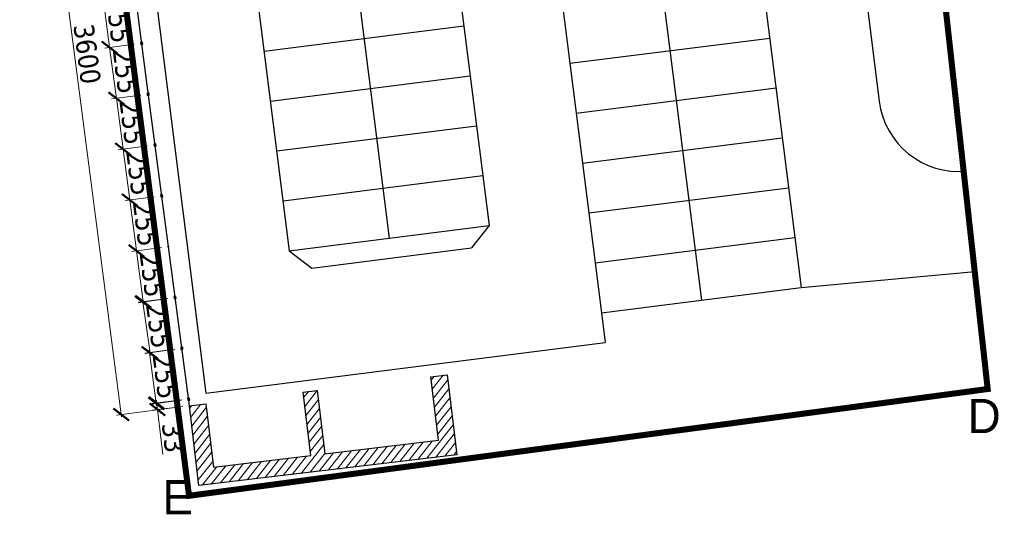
# Model space of a CAD drawing. Header units: millimetres. Extents: x 51486 to 54025, y 11846 to 12320.
# Tile 1 of 2: x 51486 to 51535, y 11945 to 11970. Entities that reach past the tile are written whole.
import ezdxf

# ---------------------------------------------------------------- set-up
doc = ezdxf.new("R2010")
doc.units = ezdxf.units.MM
doc.linetypes.add('HIDDEN', pattern=[9.524999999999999, 6.35, -3.175])
for name, color, linetype, lineweight in [('__MGB_mury oporowe', 7, 'Continuous', 30), ('__ogrodzenie', 7, 'FENCELINE1', 30), ('__rzędne', 4, 'Continuous', 15), ('WARSTWY', 7, 'Continuous', 0)]:
    doc.layers.add(name, color=color, linetype=linetype, lineweight=lineweight)
doc.layers.add('__miejsca postojowe', color=7, linetype='Continuous')
doc.layers.add('__zakres inw.', color=7, linetype='Continuous', lineweight=0, true_color=0xf62c8b)
doc.styles.add('maciek', font='tahoma.ttf', dxfattribs={"height": 1})
doc.linetypes.add('FENCELINE1', pattern='A,6.35,-2.54,[133,ltypeshp.shx,S=2.54,R=0,X=-2.54,Y=0],-2.54,25.4', length=36.83)
doc.dimstyles.new('Kopia maciek', dxfattribs={"dimtxt": 1, "dimasz": 0.7, "dimexe": 0.24, "dimexo": 0.32, "dimgap": 0.1, "dimtad": 1, "dimdec": 0, "dimlfac": 100, "dimrnd": 0.01, "dimdsep": 46, "dimtxsty": 'maciek', "dimblk": 'ARCHTICK', "dimcen": 0.2, "dimdle": 0.12, "dimclrd": 256, "dimclre": 256, "dimclrt": 256, "dimazin": 2, "dimtfac": 1, "dimtdec": 0, "dimtofl": 0, "dimtmove": 0, "dimatfit": 3, "dimldrblk": 'ARCHTICK', "dimfxl": 1, "dimtolj": 1, "dimtzin": 0, "dimlwd": -1, "dimlwe": -1, "dimarcsym": 0})

# ---------------------------------------------------------------- blocks, each defined once
blk = doc.blocks.new('podpory')
at = {"layer": '__MGB_mury oporowe', "lineweight": 15, "transparency": 33554687}
h = blk.add_hatch(dxfattribs=at)
h.set_pattern_fill('ANSI31', color=256, scale=0.1, angle=6.990319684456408)
h.set_pattern_definition([(51.9903196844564, (6554396.65591896, 5572798.524633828), (-0.2501603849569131, 0.1955147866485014), [])])
h.paths.add_polyline_path([(6555789.790791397, 5574125.204083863), (6555789.303984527, 5574129.174350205), (6555790.11788929, 5574129.274145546), (6555790.504900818, 5574126.117783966), (6555795.348626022, 5574126.711687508), (6555794.961615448, 5574129.868050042), (6555795.65641201, 5574129.953240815), (6555796.043423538, 5574126.796878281), (6555801.68120182, 5574127.488144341), (6555801.294191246, 5574130.644505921), (6555802.108096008, 5574130.744301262), (6555802.594901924, 5574126.77403492)])
at = {"layer": '__MGB_mury oporowe'}
blk.add_lwpolyline([(6555789.790791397, 5574125.204083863), (6555789.303984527, 5574129.174350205), (6555790.11788929, 5574129.274145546), (6555790.504900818, 5574126.117783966), (6555795.348626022, 5574126.711687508), (6555794.961615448, 5574129.868050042), (6555795.65641201, 5574129.953240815), (6555796.043423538, 5574126.796878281), (6555801.68120182, 5574127.488144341), (6555801.294191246, 5574130.644505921), (6555802.108096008, 5574130.744301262), (6555802.594901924, 5574126.77403492), (6555789.790791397, 5574125.204083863)], dxfattribs=at)
blk = doc.blocks.new('_ArchTick')
at = {"color": 0, "linetype": 'ByBlock', "const_width": 0.15}
blk.add_lwpolyline([(-0.5, -0.5), (0.5, 0.5)], dxfattribs=at)
blk = doc.blocks.new('*D4454')
at = {"layer": 'Defpoints', "color": 0}
for p in [(51490.17669217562, 11986.31302103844), (51494.79640819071, 11950.62315859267), (51491.41173314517, 11950.18504433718)]:
    blk.add_point(p, dxfattribs=at)
at = {"layer": 'WARSTWY'}
for p, q in [((51489.85933972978, 11986.27194275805), (51486.5540027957, 11985.84409807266)), ((51486.77661277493, 11985.99391395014), (51491.42713750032, 11950.06603716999)), ((51494.47905574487, 11950.58208031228), (51491.17371881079, 11950.15423562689))]:
    blk.add_line(p, q, dxfattribs=at)
at = {"layer": 'WARSTWY', "linetype": 'ByBlock', "xscale": 0.7, "yscale": 0.7, "zscale": 0.7}
for p, rotation in [((51486.79201713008, 11985.87490678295), 97.37538939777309), ((51491.41173314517, 11950.18504433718), 277.3753893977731)]:
    blk.add_blockref('_ArchTick', p, dxfattribs=dict(at, rotation=rotation))
at = {"layer": 'WARSTWY', "insert": (51489.71755806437, 11968.10966990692), "char_height": 1, "attachment_point": 5, "rotation": 277.37538939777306, "style": 'maciek'}
blk.add_mtext('\\A1;\\A1;3600', dxfattribs=at)
blk = doc.blocks.new('*D4478')
at = {"layer": 'Defpoints', "color": 0}
for p in [(51492.8154746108, 11953.26311751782), (51494.37191236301, 11953.46882803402), (51494.70598694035, 11950.94116783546)]:
    blk.add_point(p, dxfattribs=at)
at = {"layer": 'WARSTWY'}
for p, q in [((51494.05467119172, 11953.42689905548), (51492.57754373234, 11953.23167078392)), ((51493.1652725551, 11950.61649188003), (51492.79975124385, 11953.38208295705)), ((51494.38874576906, 11950.89923885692), (51492.91161830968, 11950.70401058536))]:
    blk.add_line(p, q, dxfattribs=at)
at = {"layer": 'WARSTWY', "linetype": 'ByBlock', "xscale": 0.7, "yscale": 0.7, "zscale": 0.7}
for p, rotation in [((51492.8154746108, 11953.26311751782), 97.52900387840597), ((51493.14954918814, 11950.73545731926), 277.5290038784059)]:
    blk.add_blockref('_ArchTick', p, dxfattribs=dict(at, rotation=rotation))
at = {"layer": 'WARSTWY', "insert": (51493.59797894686, 11952.08063217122), "char_height": 1, "attachment_point": 5, "rotation": 277.52900387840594, "style": 'maciek'}
blk.add_mtext('\\A1;255', dxfattribs=at)
blk = doc.blocks.new('*D4479')
at = {"layer": 'Defpoints', "color": 0}
for p in [(51494.75563182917, 11950.94711302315), (51494.79445219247, 11950.62292436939), (51493.21090965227, 11950.43330114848)]:
    blk.add_point(p, dxfattribs=at)
at = {"layer": 'WARSTWY'}
for p, q in [((51494.43790171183, 11950.90906604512), (51492.93379170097, 11950.72895456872)), ((51494.47672207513, 11950.58487739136), (51492.97261206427, 11950.40476591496)), ((51493.15782167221, 11950.87663859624), (51493.21090965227, 11950.43330114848)), ((51493.21090965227, 11950.43330114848), (51493.47945354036, 11948.19069252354))]:
    blk.add_line(p, q, dxfattribs=at)
at = {"layer": 'WARSTWY', "linetype": 'ByBlock', "xscale": 0.7, "yscale": 0.7, "zscale": 0.7}
for p, rotation in [((51493.17208928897, 11950.75748980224), 96.82843842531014), ((51493.21090965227, 11950.43330114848), 276.8284384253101)]:
    blk.add_blockref('_ArchTick', p, dxfattribs=dict(at, rotation=rotation))
at = {"layer": 'WARSTWY', "insert": (51494.0032111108, 11949.03829295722), "char_height": 1, "attachment_point": 5, "rotation": 276.82843842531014, "style": 'maciek'}
blk.add_mtext('\\A1;33', dxfattribs=at)
blk = doc.blocks.new('*D4480')
at = {"layer": 'Defpoints', "color": 0}
for p in [(51494.03783772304, 11955.99649042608), (51492.48349121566, 11955.77553290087), (51494.39673392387, 11953.47180132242)]:
    blk.add_point(p, dxfattribs=at)
at = {"layer": 'WARSTWY'}
for p, q in [((51493.72102280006, 11955.95145372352), (51492.24588002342, 11955.74175537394)), ((51492.85927617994, 11953.13203820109), (51492.4666024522, 11955.89433849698)), ((51494.07991900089, 11953.42676461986), (51492.60477622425, 11953.21706627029))]:
    blk.add_line(p, q, dxfattribs=at)
at = {"layer": 'WARSTWY', "linetype": 'ByBlock', "xscale": 0.7, "yscale": 0.7, "zscale": 0.7}
for p, rotation in [((51492.48349121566, 11955.77553290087), 98.0906514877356), ((51492.84238741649, 11953.25084379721), 278.0906514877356)]:
    blk.add_blockref('_ArchTick', p, dxfattribs=dict(at, rotation=rotation))
at = {"layer": 'WARSTWY', "insert": (51493.27757941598, 11954.60056227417), "char_height": 1, "attachment_point": 5, "rotation": 278.0906514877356, "style": 'maciek'}
blk.add_mtext('\\A1;255', dxfattribs=at)
blk = doc.blocks.new('*D4481')
at = {"layer": 'Defpoints', "color": 0}
for p in [(51493.72858300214, 11958.52712310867), (51492.17214531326, 11958.32141211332), (51494.03783772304, 11955.99649042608)]:
    blk.add_point(p, dxfattribs=at)
at = {"layer": 'WARSTWY'}
for p, q in [((51493.41134184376, 11958.48519403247), (51491.93421444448, 11958.28996530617)), ((51492.52190407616, 11955.6750891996), (51492.15642190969, 11958.44037754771)), ((51493.72059656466, 11955.95456134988), (51492.2682498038, 11955.76260782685))]:
    blk.add_line(p, q, dxfattribs=at)
at = {"layer": 'WARSTWY', "linetype": 'ByBlock', "xscale": 0.7, "yscale": 0.7, "zscale": 0.7}
for p, rotation in [((51492.17214531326, 11958.32141211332), 97.5290215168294), ((51492.50618067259, 11955.79405463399), 277.5290215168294)]:
    blk.add_blockref('_ArchTick', p, dxfattribs=dict(at, rotation=rotation))
at = {"layer": 'WARSTWY', "insert": (51492.95463001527, 11957.13907831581), "char_height": 1, "attachment_point": 5, "rotation": 277.5290215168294, "style": 'maciek'}
blk.add_mtext('\\A1;255', dxfattribs=at)
blk = doc.blocks.new('*D4482')
at = {"layer": 'Defpoints', "color": 0}
for p in [(51491.83802985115, 11960.84937566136), (51493.36968452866, 11961.05181113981), (51493.72858300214, 11958.52712310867)]:
    blk.add_point(p, dxfattribs=at)
at = {"layer": 'WARSTWY'}
for p, q in [((51493.05244337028, 11961.00988206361), (51491.60009898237, 11960.81792885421)), ((51492.18786871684, 11958.20244667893), (51491.82230644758, 11960.96834109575)), ((51493.41134184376, 11958.48519403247), (51491.93421444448, 11958.28996530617))]:
    blk.add_line(p, q, dxfattribs=at)
at = {"layer": 'WARSTWY', "linetype": 'ByBlock', "xscale": 0.7, "yscale": 0.7, "zscale": 0.7}
for p, rotation in [((51491.83802985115, 11960.84937566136), 97.52902151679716), ((51492.17214531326, 11958.32141211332), 277.5290215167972)]:
    blk.add_blockref('_ArchTick', p, dxfattribs=dict(at, rotation=rotation))
at = {"layer": 'WARSTWY', "insert": (51492.62055460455, 11959.66673882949), "char_height": 1, "attachment_point": 5, "rotation": 277.5290215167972, "style": 'maciek'}
blk.add_mtext('\\A1;255', dxfattribs=at)
blk = doc.blocks.new('*D4483')
at = {"layer": 'Defpoints', "color": 0}
for p in [(51491.50395439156, 11963.37703654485), (51493.03560985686, 11963.57947212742), (51493.36968452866, 11961.05181113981)]:
    blk.add_point(p, dxfattribs=at)
at = {"layer": 'WARSTWY'}
for p, q in [((51492.71836869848, 11963.53754305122), (51491.26602352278, 11963.3455897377)), ((51491.85375325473, 11960.73041022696), (51491.48823098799, 11963.49600197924)), ((51493.05244337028, 11961.00988206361), (51491.60009898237, 11960.81792885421))]:
    blk.add_line(p, q, dxfattribs=at)
at = {"layer": 'WARSTWY', "linetype": 'ByBlock', "xscale": 0.7, "yscale": 0.7, "zscale": 0.7}
for p, rotation in [((51491.50395439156, 11963.37703654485), 97.52902151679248), ((51491.83802985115, 11960.84937566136), 277.5290215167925)]:
    blk.add_blockref('_ArchTick', p, dxfattribs=dict(at, rotation=rotation))
at = {"layer": 'WARSTWY', "insert": (51492.2864591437, 11962.19455104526), "char_height": 1, "attachment_point": 5, "rotation": 277.52902151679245, "style": 'maciek'}
blk.add_mtext('\\A1;255', dxfattribs=at)
blk = doc.blocks.new('*D4484')
at = {"layer": 'Defpoints', "color": 0}
for p in [(51491.16987877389, 11965.90469862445), (51492.70153385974, 11966.10713415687), (51493.03560985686, 11963.57947212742)]:
    blk.add_point(p, dxfattribs=at)
at = {"layer": 'WARSTWY'}
for p, q in [((51492.38429270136, 11966.06520508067), (51490.9319479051, 11965.8732518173)), ((51491.51967779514, 11963.25807111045), (51491.15415537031, 11966.02366405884)), ((51492.71836869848, 11963.53754305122), (51491.26602352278, 11963.3455897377))]:
    blk.add_line(p, q, dxfattribs=at)
at = {"layer": 'WARSTWY', "linetype": 'ByBlock', "xscale": 0.7, "yscale": 0.7, "zscale": 0.7}
for p, rotation in [((51491.16987877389, 11965.90469862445), 97.52902151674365), ((51491.50395439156, 11963.37703654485), 277.5290215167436)]:
    blk.add_blockref('_ArchTick', p, dxfattribs=dict(at, rotation=rotation))
at = {"layer": 'WARSTWY', "insert": (51491.95238360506, 11964.7222125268), "char_height": 1, "attachment_point": 5, "rotation": 277.5290215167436, "style": 'maciek'}
blk.add_mtext('\\A1;255', dxfattribs=at)
blk = doc.blocks.new('*D4485')
at = {"layer": 'Defpoints', "color": 0}
for p in [(51490.83581848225, 11968.43224474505), (51492.37674678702, 11968.63590589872), (51492.70153385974, 11966.10713415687)]:
    blk.add_point(p, dxfattribs=at)
at = {"layer": 'WARSTWY'}
for p, q in [((51492.05950562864, 11968.59397682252), (51490.59788761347, 11968.4007979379)), ((51491.18560217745, 11965.78573319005), (51490.82009507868, 11968.55121017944)), ((51492.38429270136, 11966.06520508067), (51490.9319479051, 11965.8732518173))]:
    blk.add_line(p, q, dxfattribs=at)
at = {"layer": 'WARSTWY', "linetype": 'ByBlock', "xscale": 0.7, "yscale": 0.7, "zscale": 0.7}
for p, rotation in [((51490.83581848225, 11968.43224474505), 97.52902151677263), ((51491.16987877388, 11965.90469862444), 277.5290215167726)]:
    blk.add_blockref('_ArchTick', p, dxfattribs=dict(at, rotation=rotation))
at = {"layer": 'WARSTWY', "insert": (51491.6183156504, 11967.2498166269), "char_height": 1, "attachment_point": 5, "rotation": 277.5290215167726, "style": 'maciek'}
blk.add_mtext('\\A1;255', dxfattribs=at)
blk = doc.blocks.new('*D4486')
at = {"layer": 'Defpoints', "color": 0}
for p in [(51492.05195457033, 11971.16467882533), (51490.50175794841, 11970.95979269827), (51492.37674678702, 11968.63590589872)]:
    blk.add_point(p, dxfattribs=at)
at = {"layer": 'WARSTWY'}
for p, q in [((51491.73471341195, 11971.12274974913), (51490.26382707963, 11970.92834589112)), ((51490.85154188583, 11968.31327931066), (51490.48603454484, 11971.07875813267)), ((51492.05950562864, 11968.59397682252), (51490.59788761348, 11968.4007979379))]:
    blk.add_line(p, q, dxfattribs=at)
at = {"layer": 'WARSTWY', "linetype": 'ByBlock', "xscale": 0.7, "yscale": 0.7, "zscale": 0.7}
for p, rotation in [((51490.50175794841, 11970.95979269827), 97.52902151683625), ((51490.83581848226, 11968.43224474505), 277.5290215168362)]:
    blk.add_blockref('_ArchTick', p, dxfattribs=dict(at, rotation=rotation))
at = {"layer": 'WARSTWY', "insert": (51491.28425523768, 11969.77736366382), "char_height": 1, "attachment_point": 5, "rotation": 277.5290215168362, "style": 'maciek'}
blk.add_mtext('\\A1;255', dxfattribs=at)

msp = doc.modelspace()

# ---------------------------------------------------------------- linework, layer by layer
at = {"layer": '__miejsca postojowe'}
for p, q in [((51525.9515622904, 11990.36353364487), (51529.0609250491, 11965.76103251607)), ((51491.22778369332, 11985.9750031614), (51495.61631409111, 11951.25122455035)), ((51521.74334198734, 11983.78395295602), (51525.19147301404, 11956.50098404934)), ((51516.7828021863, 11983.15702003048), (51520.23093321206, 11955.87405112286)), ((51511.82226238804, 11982.530087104), (51515.27039341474, 11955.24711819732)), ((51506.86172258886, 11981.90315417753), (51509.68292070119, 11959.58072507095)), ((51501.90118278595, 11981.27622125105), (51504.72238089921, 11958.95379214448)), ((51496.94064298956, 11980.64928832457), (51499.76184110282, 11958.32685921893)), ((51498.50797530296, 11968.24793882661), (51508.42905487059, 11969.50180467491)), ((51513.70306112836, 11967.64846770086), (51523.62414076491, 11968.90233355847)), ((51498.82144176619, 11965.76766892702), (51508.74252132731, 11967.02153477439)), ((51514.01652758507, 11965.16819780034), (51523.93760722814, 11966.42206365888)), ((51499.13490822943, 11963.28739902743), (51509.05598778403, 11964.5412648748)), ((51514.32999404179, 11962.68792790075), (51524.25107369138, 11963.94179375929)), ((51499.44837469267, 11960.80712912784), (51509.36945424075, 11962.06099497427)), ((51514.64346049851, 11960.20765800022), (51524.56454015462, 11961.4615238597)), ((51499.76184110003, 11958.32685921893), (51509.6829206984, 11959.58072507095)), ((51509.68292069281, 11959.58072507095), (51508.81619931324, 11958.46323052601)), ((51514.95692695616, 11957.7273880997), (51524.87800661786, 11958.9812539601)), ((51500.87933564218, 11957.46013784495), (51508.81619931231, 11958.46323052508)), ((51499.76184109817, 11958.32685921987), (51500.87933564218, 11957.46013784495)), ((51525.19147301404, 11956.50098404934), (51533.80576817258, 11957.29598667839)), ((51515.27039341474, 11955.24711819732), (51525.19147300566, 11956.50098404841)), ((51515.27039341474, 11955.24711819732), (51515.45847328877, 11953.75895625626)), ((51495.61631409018, 11951.25122455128), (51515.45847328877, 11953.75895625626))]:
    msp.add_line(p, q, dxfattribs=at)
msp.add_arc((51533.02935689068, 11966.26257884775), 4, 187.2030809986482, 275.272820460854, dxfattribs=at)
at = {"layer": '__ogrodzenie', "color": 6, "linetype": 'Continuous', "ltscale": 0.07}
for p, q in [((51492.69199576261, 11966.55153289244), (51490.1725435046, 11986.34561508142)), ((51494.79640819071, 11950.62315859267), (51492.69199576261, 11966.55153289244))]:
    msp.add_line(p, q, dxfattribs=at)
for points in [[(51492.38269162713, 11968.58626056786), (51492.48198228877, 11968.59815024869), (51492.47009260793, 11968.69744091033), (51492.37080194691, 11968.68555122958), (51492.38269162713, 11968.58626056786)], [(51492.70747869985, 11966.05748882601), (51492.80676936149, 11966.06937850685), (51492.79487968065, 11966.16866916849), (51492.69558901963, 11966.15677948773), (51492.70747869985, 11966.05748882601)], [(51493.04155469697, 11963.52982679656), (51493.14084535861, 11963.5417164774), (51493.12895567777, 11963.64100713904), (51493.02966501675, 11963.62911745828), (51493.04155469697, 11963.52982679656)], [(51493.37562936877, 11961.00216580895), (51493.47492003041, 11961.01405548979), (51493.46303034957, 11961.11334615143), (51493.36373968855, 11961.10145647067), (51493.37562936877, 11961.00216580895)], [(51493.73155542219, 11958.50230044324), (51493.78120075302, 11958.50824528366), (51493.77525591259, 11958.55789061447), (51493.72561058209, 11958.5519457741), (51493.73155542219, 11958.50230044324)], [(51494.04378256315, 11955.94684509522), (51494.1430732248, 11955.95873477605), (51494.13118354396, 11956.05802543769), (51494.03189288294, 11956.04613575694), (51494.04378256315, 11955.94684509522)], [(51494.37785720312, 11953.41918270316), (51494.47714786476, 11953.43107238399), (51494.46525818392, 11953.53036304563), (51494.3659675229, 11953.51847336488), (51494.37785720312, 11953.41918270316)], [(51494.71193178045, 11950.8915225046), (51494.8112224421, 11950.90341218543), (51494.79933276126, 11951.00270284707), (51494.70004210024, 11950.99081316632), (51494.71193178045, 11950.8915225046)]]:
    msp.add_lwpolyline(points, dxfattribs=at)
at = {"layer": '__rzędne'}
for p in [(51530.17314180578, 11956.96073609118), (51495.61631409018, 11951.25122455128)]:
    msp.add_point(p, dxfattribs=at)
at = {"layer": '__zakres inw.', "color": 252, "linetype": 'HIDDEN', "ltscale": 0.3}
msp.add_lwpolyline([(51526.88571378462, 11991.67148203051, 0.3, 0.3, 0), (51528.0268947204, 11983.99276185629, 0.3, 0.3, 0), (51530.8215688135, 11984.3719402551, 0.3, 0.3, 0), (51534.45199574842, 11951.45153289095, 0.3, 0.3, 0), (51494.78108679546, 11946.14270207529, 0.3, 0.3, 0), (51489.54584368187, 11986.68428654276, 0.3, 0.3, 0), (51526.88571378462, 11991.67148203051, 0.3, 0.3, 0)], format="xyseb", dxfattribs=at)

# ---------------------------------------------------------------- block references
at = {"layer": '__MGB_mury oporowe', "rotation": 359.8381198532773}
msp.add_blockref('podpory', (-6520017.139450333, -5543633.984013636), dxfattribs=at)

# ---------------------------------------------------------------- texts
at = {"layer": '__zakres inw.', "ltscale": 8, "char_height": 1.7, "width": 7.578040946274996, "attachment_point": 1}
for s, insert in [('D', (51533.4567491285, 11950.9593159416)), ('E', (51493.45922105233, 11946.92182032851))]:
    msp.add_mtext(s, dxfattribs=dict(at, insert=insert))

# ---------------------------------------------------------------- dimensions: what is measured, and where the dimension line sits
at = {"layer": 'WARSTWY'}
dim = msp.add_aligned_dim(p1=(51490.17669217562, 11986.31302103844), p2=(51494.79640819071, 11950.62315859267), distance=-3.412912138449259, text='\\A1;3600', dimstyle='Kopia maciek', override={"dimtxsty": 'maciek'}, dxfattribs=at)
dim.commit()
dim.dimension.update_dxf_attribs({"geometry": '*D4454', "text_midpoint": (51489.71755806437, 11968.10966990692)})
for base, p1, p2, picture, middle in [((51490.50175794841, 11970.95979269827), (51492.37674678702, 11968.63590589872), (51492.05195457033, 11971.16467882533), '*D4486', (51491.28425523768, 11969.77736366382)), ((51490.83581848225, 11968.43224474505), (51492.70153385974, 11966.10713415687), (51492.37674678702, 11968.63590589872), '*D4485', (51491.6183156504, 11967.2498166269)), ((51491.16987877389, 11965.90469862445), (51493.03560985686, 11963.57947212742), (51492.70153385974, 11966.10713415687), '*D4484', (51491.95238360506, 11964.7222125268)), ((51491.50395439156, 11963.37703654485), (51493.36968452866, 11961.05181113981), (51493.03560985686, 11963.57947212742), '*D4483', (51492.2864591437, 11962.19455104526)), ((51491.83802985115, 11960.84937566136), (51493.72858300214, 11958.52712310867), (51493.36968452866, 11961.05181113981), '*D4482', (51492.62055460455, 11959.66673882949)), ((51492.17214531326, 11958.32141211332), (51494.03783772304, 11955.99649042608), (51493.72858300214, 11958.52712310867), '*D4481', (51492.95463001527, 11957.13907831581))]:
    dim = msp.add_linear_dim(base=base, p1=p1, p2=p2, angle=277.5290215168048, dimstyle='Kopia maciek', override={"dimtmove": 1}, dxfattribs=at)
    dim.commit()
    dim.dimension.update_dxf_attribs({"geometry": picture, "text_midpoint": middle})
for p1, p2, distance, picture, middle in [((51494.39673392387, 11953.47180132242), (51494.03783772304, 11955.99649042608), 1.5699730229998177, '*D4480', (51493.27757941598, 11954.60056227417)), ((51494.70598694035, 11950.94116783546), (51494.37191236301, 11953.46882803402), 1.5699730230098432, '*D4478', (51493.59797894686, 11952.08063217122)), ((51494.75563182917, 11950.94711302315), (51494.79445219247, 11950.62292436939), -1.5948554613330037, '*D4479', (51494.0032111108, 11949.03829295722))]:
    dim = msp.add_aligned_dim(p1=p1, p2=p2, distance=distance, dimstyle='Kopia maciek', dxfattribs=at)
    dim.commit()
    dim.dimension.update_dxf_attribs({"geometry": picture, "text_midpoint": middle})

doc.saveas('drawing.dxf')
